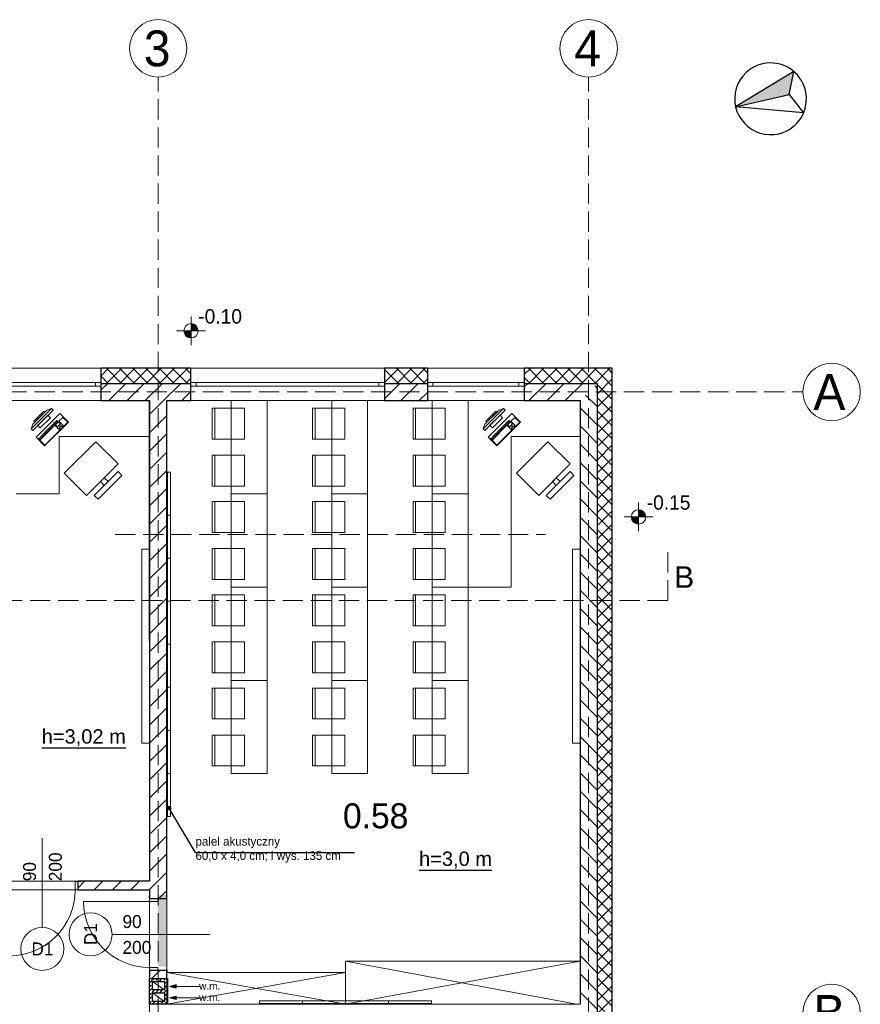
# Model space of a CAD drawing. Header units: millimetres. Extents: x -40063 to 512011, y 350190 to 687060.
# Tile 100 of 256: x 188983 to 200699, y 510067 to 523790. Entities that reach past the tile are written whole.
import ezdxf

# ---------------------------------------------------------------- set-up
doc = ezdxf.new("R2010")
doc.units = ezdxf.units.MM
doc.linetypes.add('Krawędzie ukryte', pattern=[391.222223, 282.222223, -109])
doc.layers.get('0').update_dxf_attribs({"color": 8})
for name, color, linetype in [('2D - Ogólne', 8, 'Continuous'), ('Elementy Modelu - Strefy', 8, 'Continuous'), ('Konstrukcja - Ściany zew', 8, 'Continuous'), ('Opisy - Teksty', 8, 'Continuous'), ('Wnętrze - Umeblowanie', 8, 'Continuous'), ('Wymiarowanie - Poziomy', 8, 'Continuous'), ('X_ref', 8, 'Continuous')]:
    doc.layers.add(name, color=color, linetype=linetype)
doc.styles.add('GENERATED_STYLE_1', font='arial.ttf')
doc.styles.add('GENERATED_STYLE_2', font='txt')

# ---------------------------------------------------------------- blocks, each defined once
blk = doc.blocks.new('fdgdfg')
at = {"color": 8, "linetype": 'Krawędzie ukryte', "lineweight": 13}
blk.add_line((-153370, 508176), (-147370, 508176), dxfattribs=at)
at = {"color": 8, "linetype": 'Continuous', "lineweight": 13}
for p, q in [((-152650, 502075), (-150158, 501630)), ((-150158, 502075), (-152650, 501630))]:
    blk.add_line(p, q, dxfattribs=at)
at = {"layer": '2D - Ogólne', "color": 5, "linetype": 'Krawędzie ukryte', "lineweight": 13}
for p, q in [((-152770, 492445), (-152770, 514554)), ((-146770, 492445), (-146770, 514554)), ((-165448, 510165), (-143784, 510165))]:
    blk.add_line(p, q, dxfattribs=at)
at = {"layer": '2D - Ogólne', "color": 8, "linetype": 'Continuous', "lineweight": 13}
for p, q in [((-151750, 508745), (-151750, 510045)), ((-151750, 510045), (-151250, 510045)), ((-151250, 510045), (-151250, 508745)), ((-150350, 508745), (-150350, 510045)), ((-150350, 510045), (-149850, 510045)), ((-149850, 510045), (-149850, 508745)), ((-148950, 508745), (-148950, 510045)), ((-148950, 510045), (-148450, 510045)), ((-148450, 510045), (-148450, 508745)), ((-152018, 509507), (-152018, 509937)), ((-152018, 509937), (-151568, 509937)), ((-152018, 509507), (-152018, 509937)), ((-152018, 509937), (-151981, 509937)), ((-151981, 509937), (-151981, 509507)), ((-151568, 509937), (-151568, 509507)), ((-150618, 509507), (-150618, 509937)), ((-150618, 509937), (-150168, 509937)), ((-150618, 509507), (-150618, 509937)), ((-150618, 509937), (-150581, 509937)), ((-150581, 509937), (-150581, 509507)), ((-150168, 509937), (-150168, 509507)), ((-149218, 509507), (-149218, 509937)), ((-149218, 509937), (-148768, 509937)), ((-149218, 509507), (-149218, 509937)), ((-149218, 509937), (-149181, 509937)), ((-149181, 509937), (-149181, 509507)), ((-148768, 509937), (-148768, 509507)), ((-151568, 509507), (-152018, 509507)), ((-151981, 509507), (-152018, 509507)), ((-150168, 509507), (-150618, 509507)), ((-150581, 509507), (-150618, 509507)), ((-148768, 509507), (-149218, 509507)), ((-149181, 509507), (-149218, 509507)), ((-151568, 509282), (-152018, 509282)), ((-152018, 509282), (-152018, 508852)), ((-152018, 509282), (-152018, 508852)), ((-151981, 509282), (-152018, 509282)), ((-151981, 508852), (-151981, 509282)), ((-151568, 508852), (-151568, 509282)), ((-150168, 509282), (-150618, 509282)), ((-150618, 509282), (-150618, 508852)), ((-150618, 509282), (-150618, 508852)), ((-150581, 509282), (-150618, 509282)), ((-150581, 508852), (-150581, 509282)), ((-150168, 508852), (-150168, 509282)), ((-148768, 509282), (-149218, 509282)), ((-149218, 509282), (-149218, 508852)), ((-149218, 509282), (-149218, 508852)), ((-149181, 509282), (-149218, 509282)), ((-149181, 508852), (-149181, 509282)), ((-148768, 508852), (-148768, 509282)), ((-152640, 508448), (-152640, 509048)), ((-152640, 509048), (-152600, 509048)), ((-152600, 509048), (-152600, 508448)), ((-152018, 508852), (-151568, 508852)), ((-152018, 508852), (-151981, 508852)), ((-151250, 508745), (-151750, 508745)), ((-151750, 507445), (-151750, 508745)), ((-151750, 508745), (-151250, 508745)), ((-151250, 508745), (-151250, 507445)), ((-150618, 508852), (-150168, 508852)), ((-150618, 508852), (-150581, 508852)), ((-149850, 508745), (-150350, 508745)), ((-150350, 507445), (-150350, 508745)), ((-150350, 508745), (-149850, 508745)), ((-149850, 508745), (-149850, 507445)), ((-149218, 508852), (-148768, 508852)), ((-149218, 508852), (-149181, 508852)), ((-148450, 508745), (-148950, 508745)), ((-148950, 507445), (-148950, 508745)), ((-148950, 508745), (-148450, 508745)), ((-148450, 508745), (-148450, 507445)), ((-152018, 508207), (-152018, 508637)), ((-152018, 508637), (-151568, 508637)), ((-152018, 508207), (-152018, 508637)), ((-152018, 508637), (-151981, 508637)), ((-151981, 508637), (-151981, 508207)), ((-151568, 508637), (-151568, 508207)), ((-150618, 508207), (-150618, 508637)), ((-150618, 508637), (-150168, 508637)), ((-150618, 508207), (-150618, 508637)), ((-150618, 508637), (-150581, 508637)), ((-150581, 508637), (-150581, 508207)), ((-150168, 508637), (-150168, 508207)), ((-149218, 508207), (-149218, 508637)), ((-149218, 508637), (-148768, 508637)), ((-149218, 508207), (-149218, 508637)), ((-149218, 508637), (-149181, 508637)), ((-149181, 508637), (-149181, 508207)), ((-148768, 508637), (-148768, 508207)), ((-152640, 507848), (-152640, 508448)), ((-152640, 508448), (-152600, 508448)), ((-152600, 508448), (-152640, 508448)), ((-152600, 508448), (-152600, 507848)), ((-151568, 508207), (-152018, 508207)), ((-151981, 508207), (-152018, 508207)), ((-150168, 508207), (-150618, 508207)), ((-150581, 508207), (-150618, 508207)), ((-148768, 508207), (-149218, 508207)), ((-149181, 508207), (-149218, 508207)), ((-152996, 505272), (-152996, 507976)), ((-152996, 507976), (-152890, 507976)), ((-152890, 507976), (-152890, 505272)), ((-151568, 507982), (-152018, 507982)), ((-152018, 507982), (-152018, 507552)), ((-152018, 507982), (-152018, 507552)), ((-151981, 507982), (-152018, 507982)), ((-151981, 507552), (-151981, 507982)), ((-151568, 507552), (-151568, 507982)), ((-150168, 507982), (-150618, 507982)), ((-150618, 507982), (-150618, 507552)), ((-150618, 507982), (-150618, 507552)), ((-150581, 507982), (-150618, 507982)), ((-150581, 507552), (-150581, 507982)), ((-150168, 507552), (-150168, 507982)), ((-148768, 507982), (-149218, 507982)), ((-149218, 507982), (-149218, 507552)), ((-149218, 507982), (-149218, 507552)), ((-149181, 507982), (-149218, 507982)), ((-149181, 507552), (-149181, 507982)), ((-148768, 507552), (-148768, 507982)), ((-146996, 505272), (-146996, 507976)), ((-146996, 507976), (-146890, 507976)), ((-146890, 507976), (-146890, 505272)), ((-152640, 507248), (-152640, 507848)), ((-152640, 507848), (-152600, 507848)), ((-152600, 507848), (-152640, 507848)), ((-152600, 507848), (-152600, 507248)), ((-152018, 507552), (-151568, 507552)), ((-152018, 507552), (-151981, 507552)), ((-150618, 507552), (-150168, 507552)), ((-150618, 507552), (-150581, 507552)), ((-149218, 507552), (-148768, 507552)), ((-149218, 507552), (-149181, 507552)), ((-151750, 506145), (-151750, 507445)), ((-151750, 507445), (-151250, 507445)), ((-151250, 507445), (-151750, 507445)), ((-151250, 507445), (-151250, 506145)), ((-150350, 506145), (-150350, 507445)), ((-150350, 507445), (-149850, 507445)), ((-149850, 507445), (-150350, 507445)), ((-149850, 507445), (-149850, 506145)), ((-148950, 506145), (-148950, 507445)), ((-148950, 507445), (-148450, 507445)), ((-148450, 507445), (-148950, 507445)), ((-148450, 507445), (-148450, 506145)), ((-152640, 506648), (-152640, 507248)), ((-152640, 507248), (-152600, 507248)), ((-152600, 507248), (-152640, 507248)), ((-152600, 507248), (-152600, 506648)), ((-152018, 506907), (-152018, 507337)), ((-152018, 507337), (-151568, 507337)), ((-152018, 506907), (-152018, 507337)), ((-152018, 507337), (-151981, 507337)), ((-151981, 507337), (-151981, 506907)), ((-151568, 507337), (-151568, 506907)), ((-150618, 506907), (-150618, 507337)), ((-150618, 507337), (-150168, 507337)), ((-150618, 506907), (-150618, 507337)), ((-150618, 507337), (-150581, 507337)), ((-150581, 507337), (-150581, 506907)), ((-150168, 507337), (-150168, 506907)), ((-149218, 506907), (-149218, 507337)), ((-149218, 507337), (-148768, 507337)), ((-149218, 506907), (-149218, 507337)), ((-149218, 507337), (-149181, 507337)), ((-149181, 507337), (-149181, 506907)), ((-148768, 507337), (-148768, 506907)), ((-151568, 506907), (-152018, 506907)), ((-151981, 506907), (-152018, 506907)), ((-150168, 506907), (-150618, 506907)), ((-150581, 506907), (-150618, 506907)), ((-148768, 506907), (-149218, 506907)), ((-149181, 506907), (-149218, 506907)), ((-151568, 506682), (-152018, 506682)), ((-152018, 506682), (-152018, 506252)), ((-152018, 506682), (-152018, 506252)), ((-151981, 506682), (-152018, 506682)), ((-151981, 506252), (-151981, 506682)), ((-151568, 506252), (-151568, 506682)), ((-150168, 506682), (-150618, 506682)), ((-150618, 506682), (-150618, 506252)), ((-150618, 506682), (-150618, 506252)), ((-150581, 506682), (-150618, 506682)), ((-150581, 506252), (-150581, 506682)), ((-150168, 506252), (-150168, 506682)), ((-148768, 506682), (-149218, 506682)), ((-149218, 506682), (-149218, 506252)), ((-149218, 506682), (-149218, 506252)), ((-149181, 506682), (-149218, 506682)), ((-149181, 506252), (-149181, 506682)), ((-148768, 506252), (-148768, 506682)), ((-152600, 506648), (-152640, 506648)), ((-152640, 506048), (-152640, 506648)), ((-152640, 506648), (-152600, 506648)), ((-152600, 506648), (-152600, 506048)), ((-152018, 506252), (-151568, 506252)), ((-152018, 506252), (-151981, 506252)), ((-151750, 504845), (-151750, 506145)), ((-151750, 506145), (-151250, 506145)), ((-151250, 506145), (-151750, 506145)), ((-151250, 506145), (-151250, 504845)), ((-150618, 506252), (-150168, 506252)), ((-150618, 506252), (-150581, 506252)), ((-150350, 504845), (-150350, 506145)), ((-150350, 506145), (-149850, 506145)), ((-149850, 506145), (-150350, 506145)), ((-149850, 506145), (-149850, 504845)), ((-149218, 506252), (-148768, 506252)), ((-149218, 506252), (-149181, 506252)), ((-148450, 506145), (-148950, 506145)), ((-148950, 504845), (-148950, 506145)), ((-148950, 506145), (-148450, 506145)), ((-148450, 506145), (-148450, 504845)), ((-152600, 506048), (-152640, 506048)), ((-152640, 505448), (-152640, 506048)), ((-152640, 506048), (-152600, 506048)), ((-152600, 506048), (-152600, 505448)), ((-152018, 505607), (-152018, 506037)), ((-152018, 506037), (-151568, 506037)), ((-152018, 505607), (-152018, 506037)), ((-152018, 506037), (-151981, 506037)), ((-151981, 506037), (-151981, 505607)), ((-151568, 506037), (-151568, 505607)), ((-150618, 505607), (-150618, 506037)), ((-150618, 506037), (-150168, 506037)), ((-150618, 505607), (-150618, 506037)), ((-150618, 506037), (-150581, 506037)), ((-150581, 506037), (-150581, 505607)), ((-150168, 506037), (-150168, 505607)), ((-149218, 505607), (-149218, 506037)), ((-149218, 506037), (-148768, 506037)), ((-149218, 505607), (-149218, 506037)), ((-149218, 506037), (-149181, 506037)), ((-149181, 506037), (-149181, 505607)), ((-148768, 506037), (-148768, 505607)), ((-151568, 505607), (-152018, 505607)), ((-151981, 505607), (-152018, 505607)), ((-150168, 505607), (-150618, 505607)), ((-150581, 505607), (-150618, 505607)), ((-148768, 505607), (-149218, 505607)), ((-149181, 505607), (-149218, 505607)), ((-152600, 505448), (-152640, 505448)), ((-152640, 504848), (-152640, 505448)), ((-152640, 505448), (-152600, 505448)), ((-152600, 505448), (-152600, 504848)), ((-151568, 505382), (-152018, 505382)), ((-152018, 505382), (-152018, 504952)), ((-152018, 505382), (-152018, 504952)), ((-151981, 505382), (-152018, 505382)), ((-151981, 504952), (-151981, 505382)), ((-151568, 504952), (-151568, 505382)), ((-150168, 505382), (-150618, 505382)), ((-150618, 505382), (-150618, 504952)), ((-150618, 505382), (-150618, 504952)), ((-150581, 505382), (-150618, 505382)), ((-150581, 504952), (-150581, 505382)), ((-150168, 504952), (-150168, 505382)), ((-148768, 505382), (-149218, 505382)), ((-149218, 505382), (-149218, 504952)), ((-149218, 505382), (-149218, 504952)), ((-149181, 505382), (-149218, 505382)), ((-149181, 504952), (-149181, 505382)), ((-148768, 504952), (-148768, 505382)), ((-152890, 505272), (-152996, 505272)), ((-146890, 505272), (-146996, 505272)), ((-152018, 504952), (-151568, 504952)), ((-152018, 504952), (-151981, 504952)), ((-150618, 504952), (-150168, 504952)), ((-150618, 504952), (-150581, 504952)), ((-149218, 504952), (-148768, 504952)), ((-149218, 504952), (-149181, 504952)), ((-152600, 504848), (-152640, 504848)), ((-152640, 504248), (-152640, 504848)), ((-152640, 504848), (-152600, 504848)), ((-152600, 504848), (-152600, 504248)), ((-151250, 504845), (-151750, 504845)), ((-149850, 504845), (-150350, 504845)), ((-148450, 504845), (-148950, 504845)), ((-152600, 504248), (-152640, 504248)), ((-150158, 501630), (-146890, 502230)), ((-150158, 502230), (-146937, 501630)), ((-152680, 501830), (-152850, 501950)), ((-152680, 501670), (-152850, 501790)), ((-151358, 501640), (-151358, 501680)), ((-151358, 501680), (-150758, 501680)), ((-150758, 501640), (-151358, 501640)), ((-150758, 501640), (-150758, 501680)), ((-150758, 501680), (-150158, 501680)), ((-150758, 501680), (-150758, 501640)), ((-150158, 501640), (-150758, 501640)), ((-150158, 501640), (-150158, 501680)), ((-150158, 501680), (-149558, 501680)), ((-150158, 501680), (-150158, 501640)), ((-149558, 501640), (-150158, 501640)), ((-149558, 501640), (-149558, 501680)), ((-149558, 501680), (-148958, 501680)), ((-149558, 501680), (-149558, 501640)), ((-148958, 501640), (-149558, 501640)), ((-148958, 501680), (-148958, 501640))]:
    blk.add_line(p, q, dxfattribs=at)
at = {"layer": '2D - Ogólne', "color": 8, "linetype": 'Krawędzie ukryte', "lineweight": 13}
for q in [(-145666, 507969), (-169194, 507258)]:
    blk.add_line((-145666, 507258), q, dxfattribs=at)
at = {"layer": '2D - Ogólne', "linetype": 'Continuous'}
blk.add_line((-152249, 503748), (-152607, 504345), dxfattribs=at)
at = {"layer": '2D - Ogólne', "color": 8, "linetype": 'Continuous'}
blk.add_line((-152249, 503748), (-150035, 503748), dxfattribs=at)
at = {"layer": '2D - Ogólne', "color": 12, "linetype": 'Continuous', "lineweight": 13}
for p, q in [((-152610, 501880), (-152517, 501905)), ((-152610, 501880), (-152517, 501855)), ((-152517, 501905), (-152517, 501855)), ((-152192, 501880), (-152517, 501880)), ((-152610, 501720), (-152517, 501745)), ((-152517, 501745), (-152517, 501695)), ((-152610, 501720), (-152517, 501695)), ((-152192, 501720), (-152517, 501720))]:
    blk.add_line(p, q, dxfattribs=at)
at = {"layer": '2D - Ogólne', "color": 5, "linetype": 'Continuous', "lineweight": 13}
for centre in [(-152770, 514954), (-146770, 514954), (-143384, 510165), (-143384, 501510)]:
    blk.add_circle(centre, 400, dxfattribs=at)
at = {"layer": '2D - Ogólne', "linetype": 'Continuous'}
blk.add_circle((-152620, 504366), 25, dxfattribs=at)
at = {"layer": '2D - Ogólne', "linetype": 'Continuous', "extrusion": (0, 0, -1)}
for points in [[(152620, 504341), (152638, 504384), (152643, 504356)], [(152638, 504384), (152620, 504341), (152611, 504389)], [(152611, 504389), (152620, 504341), (152595, 504366)]]:
    blk.add_solid(points, dxfattribs=at)
at = {"layer": '2D - Ogólne', "color": 12, "linetype": 'Continuous', "lineweight": 13, "extrusion": (0, 0, -1)}
for points in [[(152517, 501905), (152610, 501880), (152517, 501855)], [(152517, 501745), (152610, 501720), (152517, 501695)]]:
    blk.add_solid(points, dxfattribs=at)
at = {"layer": 'Elementy Modelu - Strefy', "color": 8, "linetype": 'Continuous', "lineweight": 0}
for p, q in [((-152897, 510045), (-158950, 510045)), ((-152889, 503345), (-152897, 510045)), ((-152650, 510045), (-152650, 501630)), ((-146890, 510045), (-152650, 510045)), ((-146890, 501630), (-146890, 510045)), ((-155135, 503345), (-152889, 503345)), ((-152890, 503225), (-155015, 503225)), ((-152890, 498760), (-152890, 503225)), ((-152650, 501630), (-146890, 501630))]:
    blk.add_line(p, q, dxfattribs=at)
at = {"layer": 'Elementy Modelu - Strefy', "color": 8, "linetype": 'Continuous', "lineweight": 0, "extrusion": (0, 0, -1)}
for points in [[(152650, 502155), (152775, 503155), (152775, 502155)], [(152775, 503155), (152650, 502155), (152650, 503155)]]:
    blk.add_solid(points, dxfattribs=at)
at = {"layer": 'Konstrukcja - Ściany zew', "color": 8, "linetype": 'Continuous', "lineweight": 13}
for p, q in [((-153569, 510495), (-154919, 510495)), ((-149617, 510495), (-152317, 510495)), ((-147667, 510495), (-149017, 510495)), ((-154844, 510295), (-153644, 510295)), ((-153644, 510245), (-153644, 510295)), ((-153644, 510295), (-153569, 510295)), ((-153569, 510295), (-153569, 510285)), ((-153569, 510285), (-153569, 510245)), ((-152317, 510295), (-152242, 510295)), ((-152317, 510295), (-152317, 510285)), ((-152317, 510285), (-152317, 510245)), ((-152242, 510295), (-152242, 510245)), ((-152242, 510295), (-149692, 510295)), ((-149692, 510245), (-149692, 510295)), ((-149692, 510295), (-149617, 510295)), ((-149617, 510295), (-149617, 510285)), ((-149617, 510285), (-149617, 510245)), ((-149017, 510295), (-148942, 510295)), ((-149017, 510295), (-149017, 510285)), ((-149017, 510285), (-149017, 510245)), ((-148942, 510295), (-148942, 510245)), ((-148942, 510295), (-147742, 510295)), ((-147742, 510245), (-147742, 510295)), ((-147742, 510295), (-147667, 510295)), ((-147667, 510295), (-147667, 510285)), ((-147667, 510285), (-147667, 510245)), ((-153644, 510245), (-154844, 510245)), ((-153569, 510245), (-153644, 510245)), ((-152242, 510245), (-152317, 510245)), ((-149692, 510245), (-152242, 510245)), ((-149617, 510245), (-149692, 510245)), ((-148942, 510245), (-149017, 510245)), ((-147742, 510245), (-148942, 510245)), ((-147667, 510245), (-147742, 510245)), ((-153569, 510045), (-154919, 510045)), ((-149617, 510045), (-152317, 510045)), ((-147667, 510045), (-149017, 510045)), ((-154385, 502702), (-154385, 503945)), ((-153885, 503340), (-153925, 503340)), ((-153925, 503340), (-153925, 503225)), ((-153885, 503340), (-153885, 503345)), ((-153885, 503345), (-153848, 503345)), ((-153885, 503225), (-153885, 503340)), ((-153885, 503225), (-153885, 503340)), ((-153925, 503225), (-153885, 503225)), ((-153885, 503225), (-153848, 503225)), ((-152890, 503105), (-152890, 503142)), ((-152650, 503105), (-152650, 503142)), ((-152890, 503065), (-153810, 503065)), ((-152890, 503105), (-152890, 503065)), ((-152775, 503105), (-152890, 503105)), ((-152890, 503105), (-152775, 503105)), ((-152890, 503065), (-152775, 503065)), ((-152775, 503065), (-152775, 503105)), ((-152775, 503105), (-152650, 503105)), ((-153412, 502605), (-152050, 502605)), ((-146890, 502230), (-150158, 502230)), ((-150158, 502230), (-150158, 501630)), ((-146890, 501630), (-146890, 502230)), ((-152775, 502145), (-152890, 502145)), ((-152890, 502145), (-152890, 502105)), ((-152890, 502105), (-152775, 502105)), ((-152890, 502105), (-152775, 502105)), ((-152890, 502105), (-152890, 502068)), ((-152775, 502105), (-152775, 502145)), ((-152775, 502105), (-152650, 502105)), ((-152650, 502105), (-152650, 502068)), ((-152650, 502075), (-150158, 502075)), ((-152650, 501630), (-152650, 502075)), ((-150158, 502075), (-150158, 501630)), ((-150158, 501630), (-152650, 501630)), ((-150158, 501630), (-146890, 501630))]:
    blk.add_line(p, q, dxfattribs=at)
at = {"layer": 'Konstrukcja - Ściany zew', "color": 8, "linetype": 'Continuous'}
for p, q in [((-153569, 510387), (-153461, 510495)), ((-153569, 510495), (-153569, 510295)), ((-152317, 510495), (-153569, 510495)), ((-153466, 510285), (-153569, 510388)), ((-153282, 510285), (-153492, 510495)), ((-153488, 510285), (-153278, 510495)), ((-153098, 510285), (-153308, 510495)), ((-153304, 510285), (-153094, 510495)), ((-152915, 510285), (-153125, 510495)), ((-153120, 510285), (-152910, 510495)), ((-152731, 510285), (-152941, 510495)), ((-152936, 510285), (-152726, 510495)), ((-152547, 510285), (-152757, 510495)), ((-152752, 510285), (-152542, 510495)), ((-152363, 510285), (-152573, 510495)), ((-152568, 510285), (-152358, 510495)), ((-152317, 510422), (-152389, 510495)), ((-152317, 510495), (-152317, 510295)), ((-149617, 510478), (-149601, 510495)), ((-149617, 510295), (-149417, 510495)), ((-149617, 510495), (-149617, 510295)), ((-149017, 510495), (-149617, 510495)), ((-149421, 510285), (-149617, 510480)), ((-149238, 510285), (-149448, 510495)), ((-149443, 510285), (-149233, 510495)), ((-149054, 510285), (-149264, 510495)), ((-149259, 510285), (-149049, 510495)), ((-149017, 510431), (-149080, 510495)), ((-149017, 510495), (-149017, 510295)), ((-147667, 510406), (-147578, 510495)), ((-147667, 510495), (-147667, 510295)), ((-146440, 510495), (-147667, 510495)), ((-147399, 510285), (-147609, 510495)), ((-147604, 510285), (-147394, 510495)), ((-147215, 510285), (-147425, 510495)), ((-147421, 510285), (-147211, 510495)), ((-147031, 510285), (-147241, 510495)), ((-147237, 510285), (-147027, 510495)), ((-146848, 510285), (-147058, 510495)), ((-147053, 510285), (-146843, 510495)), ((-146664, 510285), (-146874, 510495)), ((-146869, 510285), (-146659, 510495)), ((-146565, 510370), (-146690, 510495)), ((-146685, 510285), (-146475, 510495)), ((-146473, 510462), (-146506, 510495)), ((-146440, 510429), (-146473, 510462)), ((-146440, 497010), (-146440, 510495)), ((-153569, 510295), (-153569, 510285)), ((-153569, 510189), (-153473, 510285)), ((-153569, 510285), (-152317, 510285)), ((-153569, 510285), (-153569, 510245)), ((-153459, 510045), (-153219, 510285)), ((-153204, 510045), (-152964, 510285)), ((-152950, 510045), (-152710, 510285)), ((-152695, 510045), (-152455, 510285)), ((-152384, 510285), (-152317, 510352)), ((-152317, 510295), (-152317, 510285)), ((-152317, 510285), (-152317, 510245)), ((-149605, 510285), (-149617, 510296)), ((-149617, 510295), (-149617, 510285)), ((-149617, 510068), (-149400, 510285)), ((-149617, 510285), (-149017, 510285)), ((-149617, 510285), (-149617, 510245)), ((-149386, 510045), (-149146, 510285)), ((-149075, 510285), (-149017, 510343)), ((-149017, 510295), (-149017, 510285)), ((-149017, 510285), (-149017, 510245)), ((-147583, 510285), (-147667, 510368)), ((-147667, 510295), (-147667, 510285)), ((-147667, 510236), (-147619, 510285)), ((-147667, 510285), (-146650, 510285)), ((-147667, 510285), (-147667, 510245)), ((-147604, 510045), (-147364, 510285)), ((-147349, 510045), (-147109, 510285)), ((-147095, 510045), (-146855, 510285)), ((-146685, 510250), (-146650, 510215)), ((-146650, 510136), (-146440, 510346)), ((-146650, 510285), (-146650, 497220)), ((-146440, 510061), (-146650, 510271)), ((-146440, 510245), (-146565, 510370)), ((-153569, 510245), (-153569, 510045)), ((-152441, 510045), (-152317, 510168)), ((-152317, 510245), (-152317, 510045)), ((-149617, 510245), (-149617, 510045)), ((-149131, 510045), (-149017, 510159)), ((-149017, 510245), (-149017, 510045)), ((-147667, 510245), (-147667, 510045)), ((-146813, 510122), (-146650, 509960)), ((-146650, 509952), (-146440, 510162)), ((-153569, 510045), (-152890, 510045)), ((-152890, 509850), (-152695, 510045)), ((-152890, 510045), (-152890, 503345)), ((-152650, 510045), (-152317, 510045)), ((-152650, 503105), (-152650, 510045)), ((-149617, 510045), (-149017, 510045)), ((-147667, 510045), (-146890, 510045)), ((-146890, 510045), (-146890, 501630)), ((-146440, 509877), (-146650, 510087)), ((-146650, 509768), (-146440, 509978)), ((-146890, 509945), (-146650, 509705)), ((-146440, 509693), (-146650, 509903)), ((-152890, 509595), (-152650, 509835)), ((-146650, 509584), (-146440, 509794)), ((-146440, 509510), (-146650, 509720)), ((-152890, 509341), (-152650, 509581)), ((-146890, 509691), (-146650, 509451)), ((-146650, 509400), (-146440, 509610)), ((-146890, 509436), (-146650, 509196)), ((-146440, 509326), (-146650, 509536)), ((-146650, 509216), (-146440, 509426)), ((-152890, 509086), (-152650, 509326)), ((-146440, 509142), (-146650, 509352)), ((-146890, 509182), (-146650, 508942)), ((-146650, 509033), (-146440, 509243)), ((-146440, 508958), (-146650, 509168)), ((-152890, 508832), (-152650, 509072)), ((-146650, 508849), (-146440, 509059)), ((-146890, 508927), (-146650, 508687)), ((-146440, 508774), (-146650, 508984)), ((-146650, 508665), (-146440, 508875)), ((-152890, 508577), (-152650, 508817)), ((-146440, 508590), (-146650, 508800)), ((-146890, 508673), (-146650, 508433)), ((-146650, 508481), (-146440, 508691)), ((-146440, 508406), (-146650, 508616)), ((-152890, 508323), (-152650, 508563)), ((-146650, 508297), (-146440, 508507)), ((-146890, 508418), (-146650, 508178)), ((-146440, 508223), (-146650, 508433)), ((-152890, 508068), (-152650, 508308)), ((-146650, 508113), (-146440, 508323)), ((-146440, 508039), (-146650, 508249)), ((-152890, 507813), (-152650, 508053)), ((-146890, 508164), (-146650, 507924)), ((-146650, 507930), (-146440, 508140)), ((-146440, 507855), (-146650, 508065)), ((-146650, 507746), (-146440, 507956)), ((-152890, 507559), (-152650, 507799)), ((-146890, 507909), (-146650, 507669)), ((-146440, 507671), (-146650, 507881)), ((-146890, 507654), (-146650, 507414)), ((-146650, 507562), (-146440, 507772)), ((-146440, 507487), (-146650, 507697)), ((-152890, 507304), (-152650, 507544)), ((-146650, 507378), (-146440, 507588)), ((-146440, 507303), (-146650, 507513)), ((-146890, 507400), (-146650, 507160)), ((-146650, 507194), (-146440, 507404)), ((-152890, 507050), (-152650, 507290)), ((-146440, 507120), (-146650, 507330)), ((-146890, 507145), (-146650, 506905)), ((-146650, 507010), (-146440, 507220)), ((-146440, 506936), (-146650, 507146)), ((-152890, 506795), (-152650, 507035)), ((-146650, 506826), (-146440, 507036)), ((-146440, 506752), (-146650, 506962)), ((-146890, 506891), (-146650, 506651)), ((-146650, 506643), (-146440, 506853)), ((-152890, 506541), (-152650, 506781)), ((-146440, 506568), (-146650, 506778)), ((-146890, 506636), (-146650, 506396)), ((-146650, 506459), (-146440, 506669)), ((-146440, 506384), (-146650, 506594)), ((-152890, 506286), (-152650, 506526)), ((-146650, 506275), (-146440, 506485)), ((-146440, 506200), (-146650, 506410)), ((-152890, 506032), (-152650, 506272)), ((-146890, 506382), (-146650, 506142)), ((-146650, 506091), (-146440, 506301)), ((-146440, 506016), (-146650, 506226)), ((-152890, 505777), (-152650, 506017)), ((-146890, 506127), (-146650, 505887)), ((-146650, 505907), (-146440, 506117)), ((-146440, 505833), (-146650, 506043)), ((-146890, 505873), (-146650, 505633)), ((-146650, 505723), (-146440, 505933)), ((-146440, 505649), (-146650, 505859)), ((-152890, 505522), (-152650, 505762)), ((-146650, 505540), (-146440, 505750)), ((-146890, 505618), (-146650, 505378)), ((-146440, 505465), (-146650, 505675)), ((-152890, 505268), (-152650, 505508)), ((-146650, 505356), (-146440, 505566)), ((-146440, 505281), (-146650, 505491)), ((-146890, 505363), (-146650, 505123)), ((-146650, 505172), (-146440, 505382)), ((-146440, 505097), (-146650, 505307)), ((-152890, 505013), (-152650, 505253)), ((-146650, 504988), (-146440, 505198)), ((-146890, 505109), (-146650, 504869)), ((-146440, 504913), (-146650, 505123)), ((-152890, 504759), (-152650, 504999)), ((-146650, 504804), (-146440, 505014)), ((-146440, 504730), (-146650, 504940)), ((-146890, 504854), (-146650, 504614)), ((-146650, 504620), (-146440, 504830)), ((-152890, 504504), (-152650, 504744)), ((-146440, 504546), (-146650, 504756)), ((-146650, 504436), (-146440, 504646)), ((-152890, 504250), (-152650, 504490)), ((-146890, 504600), (-146650, 504360)), ((-146440, 504362), (-146650, 504572)), ((-146650, 504253), (-146440, 504463)), ((-146440, 504178), (-146650, 504388)), ((-152890, 503995), (-152650, 504235)), ((-146890, 504345), (-146650, 504105)), ((-146650, 504069), (-146440, 504279)), ((-146890, 504091), (-146650, 503851)), ((-146440, 503994), (-146650, 504204)), ((-146650, 503885), (-146440, 504095)), ((-152890, 503740), (-152650, 503980)), ((-146440, 503810), (-146650, 504020)), ((-146890, 503836), (-146650, 503596)), ((-146650, 503701), (-146440, 503911)), ((-146440, 503626), (-146650, 503836)), ((-152890, 503486), (-152650, 503726)), ((-146650, 503517), (-146440, 503727)), ((-146890, 503581), (-146650, 503341)), ((-146440, 503443), (-146650, 503653)), ((-146650, 503333), (-146440, 503543)), ((-152890, 503231), (-152650, 503471)), ((-146440, 503259), (-146650, 503469)), ((-153885, 503255), (-153795, 503345)), ((-153885, 503345), (-153848, 503345)), ((-153885, 503340), (-153885, 503345)), ((-152890, 503345), (-153885, 503345)), ((-153885, 503225), (-153885, 503340)), ((-153660, 503225), (-153540, 503345)), ((-153406, 503225), (-153286, 503345)), ((-153151, 503225), (-153031, 503345)), ((-146890, 503327), (-146650, 503087)), ((-146650, 503150), (-146440, 503360)), ((-146440, 503075), (-146650, 503285)), ((-153885, 503225), (-153848, 503225)), ((-153885, 503225), (-152890, 503225)), ((-152897, 503225), (-152890, 503231)), ((-152890, 503225), (-152890, 503105)), ((-152890, 503105), (-152890, 503142)), ((-152762, 503105), (-152650, 503217)), ((-152650, 503105), (-152650, 503142)), ((-146650, 502966), (-146440, 503176)), ((-152890, 503105), (-152775, 503105)), ((-152775, 503105), (-152650, 503105)), ((-146890, 503072), (-146650, 502832)), ((-146440, 502891), (-146650, 503101)), ((-146650, 502782), (-146440, 502992)), ((-146440, 502707), (-146650, 502917)), ((-146890, 502818), (-146650, 502578)), ((-146650, 502598), (-146440, 502808)), ((-146440, 502523), (-146650, 502733)), ((-146890, 502563), (-146650, 502323)), ((-146650, 502414), (-146440, 502624)), ((-146440, 502339), (-146650, 502549)), ((-146650, 502230), (-146440, 502440)), ((-146890, 502309), (-146650, 502069)), ((-146440, 502156), (-146650, 502366)), ((-146650, 502046), (-146440, 502256)), ((-146440, 501972), (-146650, 502182)), ((-152890, 502105), (-152890, 502068)), ((-152890, 502105), (-152775, 502105)), ((-152890, 502105), (-152890, 501990)), ((-152859, 501990), (-152744, 502105)), ((-152775, 502105), (-152650, 502105)), ((-152650, 502105), (-152650, 502068)), ((-152650, 501990), (-152650, 502105)), ((-146890, 502054), (-146650, 501814)), ((-146650, 501863), (-146440, 502073)), ((-152890, 501990), (-152650, 501990)), ((-152890, 501930), (-152830, 501990)), ((-152890, 501987), (-152887, 501990)), ((-152890, 501630), (-152890, 501990)), ((-152890, 501990), (-152640, 501990)), ((-152890, 501874), (-152869, 501895)), ((-152855, 501909), (-152850, 501914)), ((-152850, 501830), (-152850, 501950)), ((-152850, 501950), (-152680, 501950)), ((-152814, 501950), (-152812, 501951)), ((-152798, 501966), (-152774, 501990)), ((-152757, 501950), (-152717, 501990)), ((-152701, 501950), (-152699, 501951)), ((-152685, 501966), (-152661, 501990)), ((-152680, 501914), (-152640, 501954)), ((-152680, 501950), (-152680, 501830)), ((-152680, 501857), (-152642, 501895)), ((-152640, 501990), (-152640, 501630)), ((-146440, 501788), (-146650, 501998)), ((-146650, 501679), (-146440, 501889)), ((-152890, 501817), (-152850, 501857)), ((-152890, 501761), (-152869, 501782)), ((-152890, 501704), (-152850, 501744)), ((-152855, 501796), (-152821, 501830)), ((-152680, 501830), (-152850, 501830)), ((-152850, 501670), (-152850, 501790)), ((-152850, 501790), (-152680, 501790)), ((-152804, 501790), (-152764, 501830)), ((-152741, 501796), (-152707, 501830)), ((-152691, 501790), (-152640, 501841)), ((-152680, 501790), (-152680, 501670)), ((-152680, 501744), (-152642, 501782)), ((-146890, 501800), (-146650, 501560)), ((-146440, 501604), (-146650, 501814)), ((-152890, 501647), (-152869, 501669)), ((-152850, 501630), (-152890, 501630)), ((-152855, 501683), (-152850, 501687)), ((-152851, 501630), (-152811, 501670)), ((-152680, 501670), (-152850, 501670)), ((-152680, 501630), (-152850, 501630)), ((-152794, 501630), (-152756, 501669)), ((-152738, 501630), (-152698, 501670)), ((-152681, 501630), (-152642, 501669)), ((-152680, 501688), (-152640, 501728)), ((-152640, 501630), (-152680, 501630)), ((-146650, 501495), (-146440, 501705)), ((-146440, 501420), (-146650, 501630))]:
    blk.add_line(p, q, dxfattribs=at)
at = {"layer": 'Konstrukcja - Ściany zew', "color": 8, "linetype": 'Continuous', "lineweight": 13}
for centre, radius, start, end in [((-154845, 503225), 920, 270, 0), ((-152890, 503065), 920, 180, 270), ((-153712, 502605), 300, 90, 270), ((-153712, 502605), 300, 270, 90), ((-154385, 502402), 300, 0, 180), ((-154385, 502402), 300, 180, 0)]:
    blk.add_arc(centre, radius, start, end, dxfattribs=at)
at = {"layer": 'Opisy - Teksty', "color": 8, "linetype": 'Continuous'}
for p, q in [((-154393, 505205), (-153222, 505205)), ((-149134, 503500), (-148118, 503500))]:
    blk.add_line(p, q, dxfattribs=at)
at = {"layer": 'Wnętrze - Umeblowanie', "color": 8, "linetype": 'Continuous'}
for p, q in [((-143908, 514630), (-144722, 514138)), ((-143973, 514313), (-143908, 514630)), ((-144722, 514138), (-143973, 514313)), ((-144722, 514138), (-143973, 514313)), ((-143973, 514313), (-143775, 514057)), ((-143775, 514057), (-144722, 514138))]:
    blk.add_line(p, q, dxfattribs=at)
at = {"layer": 'Wnętrze - Umeblowanie', "color": 8, "linetype": 'Continuous', "lineweight": 13}
for p, q in [((-152890, 510045), (-154750, 510045)), ((-152890, 509545), (-152890, 510045)), ((-148450, 510045), (-148450, 507445)), ((-146890, 510045), (-148450, 510045)), ((-146890, 509545), (-146890, 510045)), ((-154256, 509934), (-154539, 509651)), ((-154518, 509629), (-154235, 509912)), ((-154518, 509714), (-154320, 509912)), ((-154362, 509898), (-154504, 509757)), ((-154490, 509743), (-154348, 509884)), ((-154140, 509866), (-154472, 509534)), ((-154306, 509842), (-154447, 509700)), ((-154395, 509837), (-154410, 509851)), ((-154348, 509884), (-154362, 509898)), ((-154256, 509934), (-154320, 509912)), ((-154270, 509806), (-154306, 509842)), ((-154235, 509912), (-154256, 509934)), ((-154019, 509746), (-154140, 509866)), ((-147956, 509934), (-148238, 509651)), ((-148217, 509629), (-147934, 509912)), ((-148217, 509714), (-148019, 509912)), ((-148062, 509898), (-148203, 509757)), ((-148189, 509743), (-148048, 509884)), ((-147839, 509866), (-148171, 509534)), ((-148005, 509842), (-148147, 509700)), ((-148095, 509837), (-148109, 509851)), ((-148048, 509884), (-148062, 509898)), ((-147956, 509934), (-148019, 509912)), ((-147970, 509806), (-148005, 509842)), ((-147934, 509912), (-147956, 509934)), ((-147719, 509746), (-147839, 509866)), ((-154539, 509651), (-154518, 509714)), ((-154504, 509757), (-154490, 509743)), ((-154443, 509790), (-154457, 509804)), ((-154447, 509700), (-154412, 509665)), ((-154209, 509700), (-154417, 509493)), ((-154412, 509665), (-154270, 509806)), ((-154352, 509414), (-154019, 509746)), ((-154230, 509721), (-154285, 509666)), ((-154271, 509652), (-154216, 509707)), ((-154216, 509707), (-154230, 509721)), ((-154181, 509769), (-154223, 509728)), ((-154223, 509728), (-154209, 509714)), ((-154209, 509714), (-154168, 509756)), ((-154141, 509632), (-154209, 509700)), ((-154161, 509749), (-154202, 509707)), ((-154202, 509707), (-154175, 509680)), ((-154168, 509756), (-154181, 509769)), ((-154175, 509680), (-154133, 509721)), ((-154133, 509721), (-154161, 509749)), ((-154098, 509811), (-154154, 509756)), ((-154154, 509756), (-154085, 509687)), ((-154030, 509743), (-154098, 509811)), ((-154085, 509687), (-154030, 509743)), ((-148238, 509651), (-148217, 509714)), ((-148203, 509757), (-148189, 509743)), ((-148142, 509790), (-148156, 509804)), ((-148147, 509700), (-148111, 509665)), ((-147908, 509700), (-148116, 509493)), ((-148111, 509665), (-147970, 509806)), ((-148051, 509414), (-147719, 509746)), ((-147929, 509721), (-147984, 509666)), ((-147971, 509652), (-147915, 509707)), ((-147915, 509707), (-147929, 509721)), ((-147881, 509769), (-147922, 509728)), ((-147922, 509728), (-147908, 509714)), ((-147908, 509714), (-147867, 509756)), ((-147840, 509632), (-147908, 509700)), ((-147860, 509749), (-147902, 509707)), ((-147902, 509707), (-147874, 509680)), ((-147867, 509756), (-147881, 509769)), ((-147874, 509680), (-147833, 509721)), ((-147833, 509721), (-147860, 509749)), ((-147798, 509811), (-147853, 509756)), ((-147853, 509756), (-147784, 509687)), ((-147729, 509743), (-147798, 509811)), ((-147784, 509687), (-147729, 509743)), ((-154539, 509651), (-154518, 509629)), ((-154354, 509596), (-154410, 509541)), ((-154396, 509527), (-154341, 509583)), ((-154341, 509583), (-154354, 509596)), ((-154348, 509424), (-154141, 509632)), ((-154292, 509659), (-154347, 509603)), ((-154347, 509603), (-154334, 509590)), ((-154334, 509590), (-154278, 509645)), ((-154278, 509645), (-154292, 509659)), ((-154285, 509666), (-154271, 509652)), ((-154133, 509694), (-154147, 509680)), ((-154147, 509680), (-154134, 509666)), ((-154134, 509666), (-154147, 509653)), ((-154147, 509653), (-154134, 509639)), ((-154134, 509639), (-154092, 509680)), ((-154120, 509680), (-154133, 509694)), ((-154106, 509694), (-154120, 509680)), ((-154092, 509680), (-154106, 509694)), ((-148238, 509651), (-148217, 509629)), ((-148054, 509596), (-148109, 509541)), ((-148095, 509527), (-148040, 509583)), ((-148040, 509583), (-148054, 509596)), ((-148048, 509424), (-147840, 509632)), ((-147991, 509659), (-148047, 509603)), ((-148047, 509603), (-148033, 509590)), ((-148033, 509590), (-147978, 509645)), ((-147978, 509645), (-147991, 509659)), ((-147984, 509666), (-147971, 509652)), ((-147833, 509694), (-147847, 509680)), ((-147847, 509680), (-147833, 509666)), ((-147833, 509666), (-147847, 509653)), ((-147847, 509653), (-147833, 509639)), ((-147819, 509680), (-147833, 509694)), ((-147833, 509639), (-147791, 509680)), ((-147805, 509694), (-147819, 509680)), ((-147791, 509680), (-147805, 509694)), ((-154472, 509534), (-154352, 509414)), ((-154424, 509527), (-154437, 509513)), ((-154437, 509513), (-154424, 509500)), ((-154410, 509513), (-154424, 509527)), ((-154424, 509500), (-154410, 509513)), ((-154417, 509493), (-154348, 509424)), ((-154410, 509541), (-154396, 509527)), ((-154150, 508745), (-154150, 509545)), ((-154150, 509545), (-152890, 509545)), ((-153640, 509472), (-154078, 509034)), ((-153329, 509161), (-153640, 509472)), ((-148171, 509534), (-148051, 509414)), ((-148123, 509527), (-148137, 509513)), ((-148137, 509513), (-148123, 509500)), ((-148109, 509513), (-148123, 509527)), ((-148123, 509500), (-148109, 509513)), ((-148116, 509493), (-148048, 509424)), ((-148109, 509541), (-148095, 509527)), ((-147850, 507445), (-147850, 509545)), ((-147850, 509545), (-146890, 509545)), ((-147339, 509472), (-147777, 509034)), ((-147028, 509161), (-147339, 509472)), ((-153767, 508723), (-153329, 509161)), ((-147466, 508723), (-147028, 509161)), ((-154078, 509034), (-153767, 508723)), ((-153329, 509055), (-153661, 508723)), ((-153275, 509002), (-153329, 509055)), ((-147777, 509034), (-147466, 508723)), ((-147028, 509055), (-147360, 508723)), ((-146975, 509002), (-147028, 509055)), ((-153608, 508670), (-153275, 509002)), ((-153521, 508969), (-153574, 508916)), ((-153574, 508916), (-153521, 508863)), ((-153468, 508916), (-153521, 508969)), ((-153521, 508863), (-153468, 508916)), ((-147307, 508670), (-146975, 509002)), ((-147221, 508969), (-147274, 508916)), ((-147274, 508916), (-147221, 508863)), ((-147167, 508916), (-147221, 508969)), ((-147221, 508863), (-147167, 508916)), ((-154750, 508745), (-154150, 508745)), ((-153661, 508723), (-153608, 508670)), ((-147360, 508723), (-147307, 508670)), ((-148450, 507445), (-147850, 507445))]:
    blk.add_line(p, q, dxfattribs=at)
at = {"layer": 'Wnętrze - Umeblowanie', "color": 8, "linetype": 'Continuous'}
for start, end in [(103.1424, 283.1424), (283.1424, 103.1424)]:
    blk.add_arc((-144235, 514251), 500, start, end, dxfattribs=at)
at = {"layer": 'Wnętrze - Umeblowanie', "color": 8, "linetype": 'Continuous', "extrusion": (0, 0, -1)}
blk.add_solid([(143908, 514630), (144722, 514138), (143973, 514313)], dxfattribs=at)
at = {"layer": 'Wymiarowanie - Poziomy', "color": 8, "linetype": 'Continuous', "lineweight": 13}
for p, q in [((-152312, 510817), (-152312, 511217)), ((-152512, 511017), (-152112, 511017)), ((-146074, 508223), (-146074, 508623)), ((-146274, 508423), (-145874, 508423))]:
    blk.add_line(p, q, dxfattribs=at)
for centre in [(-152312, 511017), (-146074, 508423)]:
    blk.add_circle(centre, 100, dxfattribs=at)
at = {"layer": 'Wymiarowanie - Poziomy', "color": 8, "linetype": 'Continuous', "lineweight": 13, "extrusion": (0, 0, -1)}
for points in [[(152212, 511017), (152312, 511117), (152312, 511017)], [(152312, 511117), (152212, 511017), (152273, 511109)], [(152273, 511109), (152212, 511017), (152241, 511088)], [(152241, 511088), (152212, 511017), (152219, 511055)], [(152404, 510979), (152312, 511017), (152412, 511017)], [(152312, 511017), (152404, 510979), (152382, 510946)], [(152312, 511017), (152382, 510946), (152350, 510925)], [(152312, 511017), (152350, 510925), (152312, 510917)], [(145974, 508423), (146074, 508523), (146074, 508423)], [(146074, 508523), (145974, 508423), (146036, 508515)], [(146036, 508515), (145974, 508423), (146004, 508493)], [(146004, 508493), (145974, 508423), (145982, 508461)], [(146167, 508384), (146074, 508423), (146174, 508423)], [(146074, 508423), (146167, 508384), (146145, 508352)], [(146074, 508423), (146145, 508352), (146113, 508330)], [(146074, 508423), (146113, 508330), (146074, 508323)]]:
    blk.add_solid(points, dxfattribs=at)
at = {"layer": 'Elementy Modelu - Strefy', "color": 8, "lineweight": 13, "style": 'GENERATED_STYLE_2'}
blk.add_text('0.58', height=350, dxfattribs=at).set_placement((-150194, 504082))
at = {"layer": 'Konstrukcja - Ściany zew', "color": 8, "lineweight": 13, "style": 'GENERATED_STYLE_2'}
for s, p in [('200', (-154113, 503345)), ('90', (-154473, 503345)), ('D1', (-153622, 502454))]:
    blk.add_text(s, height=180, rotation=90, dxfattribs=at).set_placement(p)
for s, p in [('90', (-153267, 502693)), ('D1', (-154536, 502312)), ('200', (-153267, 502333))]:
    blk.add_text(s, height=180, dxfattribs=at).set_placement(p)
at = {"layer": 'Opisy - Teksty', "color": 8, "linetype": 'Continuous', "lineweight": 13}
for s, height, style, p in [('3', 500, 'GENERATED_STYLE_2', (-152970, 514704)), ('4', 500, 'GENERATED_STYLE_2', (-146970, 514704)), ('A', 500, 'GENERATED_STYLE_2', (-143638, 509915)), ('B', 300, 'GENERATED_STYLE_1', (-145578, 507435)), ('w.m.', 100, 'GENERATED_STYLE_1', (-152199, 501836)), ('w.m.', 100, 'GENERATED_STYLE_1', (-152199, 501676)), ('B', 500, 'GENERATED_STYLE_2', (-143638, 501260))]:
    blk.add_text(s, height=height, dxfattribs=dict(at, style=style)).set_placement(p)
at = {"layer": 'Opisy - Teksty', "color": 8, "linetype": 'Continuous'}
for s, height, style, p in [('h=3,02 m', 200, 'GENERATED_STYLE_1', (-154393, 505264)), ('palel akustyczny', 120, 'GENERATED_STYLE_2', (-152249, 503842)), ('60,0 x 4,0 cm; i wys. 135 cm', 120, 'GENERATED_STYLE_2', (-152249, 503642)), ('h=3,0 m', 200, 'GENERATED_STYLE_1', (-149134, 503559))]:
    blk.add_text(s, height=height, dxfattribs=dict(at, style=style)).set_placement(p)
at = {"layer": 'Wymiarowanie - Poziomy', "color": 8, "style": 'GENERATED_STYLE_2'}
for s, p in [('-0.10', (-152211, 511119)), ('-0.15', (-145961, 508524))]:
    blk.add_text(s, height=200, dxfattribs=at).set_placement(p)

msp = doc.modelspace()

# ---------------------------------------------------------------- block references
at = {"layer": 'X_ref'}
msp.add_blockref('fdgdfg', (343682.59615, 8436.71479), dxfattribs=at)

doc.saveas('drawing.dxf')
